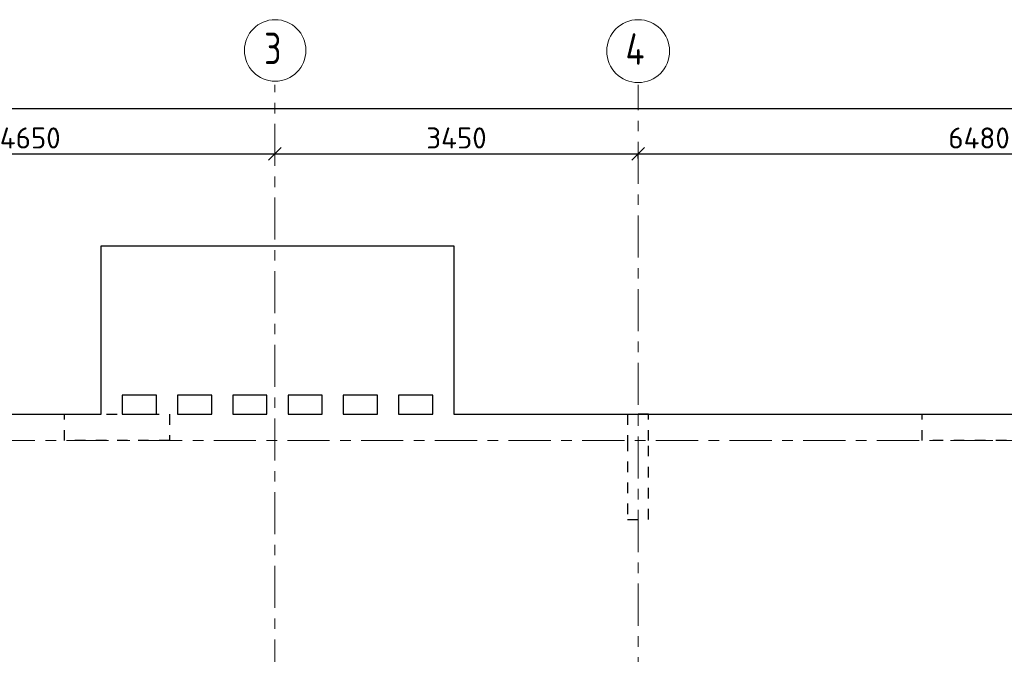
# Model space of a CAD drawing. Header units: metres. Extents: x -38 to 93, y -15 to 21.
# Tile 24 of 194: x 6.72 to 16.08, y 14.37 to 20.4. Entities that reach past the tile are written whole.
import ezdxf

# ---------------------------------------------------------------- set-up
doc = ezdxf.new("R2010")
doc.units = ezdxf.units.M
doc.header["$PDMODE"] = 65
for name, pattern in [('______11', [0.5, 0.4, -0.05, 0, -0.05]), ('______2', [0.0405, 0.03, -0.0105]), ('______5', [1.1, 0.8, -0.1, 0.1, -0.1])]:
    doc.linetypes.add(name, pattern=pattern)
for name, color, linetype, lineweight in [('XR$2$Осевая линия (1)', 7, '______5', 13), ('XR$2$Размерная линия (1)', 7, 'Continuous', 13), ('XR$4$Перекрытие (1)', 7, 'Continuous', 35)]:
    doc.layers.add(name, color=color, linetype=linetype, lineweight=lineweight)
doc.layers.add('XR$6$Стена_ бетон несущ.', color=7, linetype='Continuous', lineweight=70, true_color=0xb4b496)
doc.styles.add('ISOCPEUR', font='txt')
doc.dimstyles.new('DIMSTYLE_3', dxfattribs={"dimtxt": 0.2, "dimasz": 0.2, "dimexe": 0, "dimexo": 0, "dimgap": 0.1, "dimtad": 2, "dimdec": 0, "dimlfac": 1000, "dimrnd": 5, "dimzin": 12, "dimdsep": 46, "dimtxsty": 'ISOCPEUR', "dimblk1": 'ALL_ML_STRICH', "dimblk2": 'ALL_ML_STRICH', "dimsah": 1, "dimcen": 0, "dimclrd": 7, "dimclre": 256, "dimclrt": 7, "dimadec": 0, "dimazin": 0, "dimtfac": 1, "dimtdec": 0, "dimtix": 1, "dimtmove": 2, "dimatfit": 3, "dimfxl": 0, "dimtzin": 0, "dimlwd": 0, "dimlwe": -3, "dimarcsym": 0})

# ---------------------------------------------------------------- blocks, each defined once
blk = doc.blocks.new('ALL_ML_STRICH')
at = {"color": 0, "linetype": 'ByBlock', "lineweight": -2}
for p, q in [((0, -0.5), (0, 0.5)), ((-1, 0), (0.5, 0)), ((-0.3, -0.3), (0.3, 0.3))]:
    blk.add_line(p, q, dxfattribs=at)
blk = doc.blocks.new('*D11')
at = {"layer": 'DEFPOINTS', "color": 7, "linetype": 'Continuous', "lineweight": 13, "transparency": 33554687}
for p in [(0.5, 19.5574), (0.5, 19.3768), (61.6, 17.1197)]:
    blk.add_point(p, dxfattribs=at)
at = {"layer": 'XR$2$Размерная линия (1)', "color": 9, "linetype": 'Continuous', "lineweight": -2, "true_color": 0xc7c7c7, "transparency": 33554687}
for p, q in [((0.5, 19.3568), (0.5, 19.5574)), ((61.6, 17.1397), (61.6, 19.5574))]:
    blk.add_line(p, q, dxfattribs=at)
at = {"layer": 'XR$2$Размерная линия (1)', "color": 7, "linetype": 'Continuous', "lineweight": -2, "transparency": 33554687}
blk.add_line((0.5, 19.5574), (61.6, 19.5574), dxfattribs=at)
at = {"layer": 'XR$2$Размерная линия (1)', "color": 7, "linetype": 'Continuous', "lineweight": 13, "transparency": 33554687, "xscale": 0.2, "yscale": 0.2, "zscale": 0.2, "rotation": 180}
blk.add_blockref('ALL_ML_STRICH', (0.5, 19.5574), dxfattribs=at)
at = {"layer": 'XR$2$Размерная линия (1)', "color": 7, "linetype": 'Continuous', "lineweight": 13, "transparency": 33554687, "xscale": 0.2, "yscale": 0.2, "zscale": 0.2}
blk.add_blockref('ALL_ML_STRICH', (61.6, 19.5574), dxfattribs=at)
at = {"layer": 'XR$2$Размерная линия (1)', "color": 7, "linetype": 'Continuous', "lineweight": 13, "transparency": 33554687, "insert": (31.1, 19.7074), "char_height": 0.2, "width": 1, "attachment_point": 5, "style": 'ISOCPEUR'}
blk.add_mtext('\\A1;{61100}', dxfattribs=at)
blk = doc.blocks.new('*D27')
at = {"layer": 'DEFPOINTS', "color": 7, "linetype": 'Continuous', "lineweight": 13, "transparency": 33554687}
for p in [(4.5, 19.1912), (4.5, 19.1261), (9.15, 19.1262)]:
    blk.add_point(p, dxfattribs=at)
at = {"layer": 'XR$2$Размерная линия (1)', "color": 9, "linetype": 'Continuous', "lineweight": -2, "true_color": 0xc7c7c7, "transparency": 33554687}
for p, q in [((4.5, 19.1712), (4.5, 19.1261)), ((9.15, 19.1261), (9.15, 19.1261))]:
    blk.add_line(p, q, dxfattribs=at)
at = {"layer": 'XR$2$Размерная линия (1)', "color": 7, "linetype": 'Continuous', "lineweight": -2, "transparency": 33554687}
blk.add_line((4.5, 19.1261), (9.15, 19.1261), dxfattribs=at)
at = {"layer": 'XR$2$Размерная линия (1)', "color": 7, "linetype": 'Continuous', "lineweight": 13, "transparency": 33554687, "xscale": 0.2, "yscale": 0.2, "zscale": 0.2, "rotation": 180}
blk.add_blockref('ALL_ML_STRICH', (4.5, 19.1261), dxfattribs=at)
at = {"layer": 'XR$2$Размерная линия (1)', "color": 7, "linetype": 'Continuous', "lineweight": 13, "transparency": 33554687, "xscale": 0.2, "yscale": 0.2, "zscale": 0.2}
blk.add_blockref('ALL_ML_STRICH', (9.15, 19.1261), dxfattribs=at)
at = {"layer": 'XR$2$Размерная линия (1)', "color": 7, "linetype": 'Continuous', "lineweight": 13, "transparency": 33554687, "insert": (6.825, 19.2761), "char_height": 0.2, "width": 0.8, "attachment_point": 5, "style": 'ISOCPEUR'}
blk.add_mtext('\\A1;{4650}', dxfattribs=at)
blk = doc.blocks.new('*D28')
at = {"layer": 'DEFPOINTS', "color": 7, "linetype": 'Continuous', "lineweight": 13, "transparency": 33554687}
for p in [(9.15, 19.1262), (9.15, 19.1261), (12.6, 19.0612)]:
    blk.add_point(p, dxfattribs=at)
at = {"layer": 'XR$2$Размерная линия (1)', "color": 9, "linetype": 'Continuous', "lineweight": -2, "true_color": 0xc7c7c7, "transparency": 33554687}
for p, q in [((9.15, 19.1261), (9.15, 19.1261)), ((12.6, 19.0812), (12.6, 19.1261))]:
    blk.add_line(p, q, dxfattribs=at)
at = {"layer": 'XR$2$Размерная линия (1)', "color": 7, "linetype": 'Continuous', "lineweight": -2, "transparency": 33554687}
blk.add_line((9.15, 19.1261), (12.6, 19.1261), dxfattribs=at)
at = {"layer": 'XR$2$Размерная линия (1)', "color": 7, "linetype": 'Continuous', "lineweight": 13, "transparency": 33554687, "xscale": 0.2, "yscale": 0.2, "zscale": 0.2, "rotation": 180}
blk.add_blockref('ALL_ML_STRICH', (9.15, 19.1261), dxfattribs=at)
at = {"layer": 'XR$2$Размерная линия (1)', "color": 7, "linetype": 'Continuous', "lineweight": 13, "transparency": 33554687, "xscale": 0.2, "yscale": 0.2, "zscale": 0.2}
blk.add_blockref('ALL_ML_STRICH', (12.6, 19.1261), dxfattribs=at)
at = {"layer": 'XR$2$Размерная линия (1)', "color": 7, "linetype": 'Continuous', "lineweight": 13, "transparency": 33554687, "insert": (10.875, 19.2761), "char_height": 0.2, "width": 0.8, "attachment_point": 5, "style": 'ISOCPEUR'}
blk.add_mtext('\\A1;{3450}', dxfattribs=at)
blk = doc.blocks.new('*D29')
at = {"layer": 'DEFPOINTS', "color": 7, "linetype": 'Continuous', "lineweight": 13, "transparency": 33554687}
for p in [(19.08, 19.4874), (12.6, 19.1261), (12.6, 19.0612)]:
    blk.add_point(p, dxfattribs=at)
at = {"layer": 'XR$2$Размерная линия (1)', "color": 9, "linetype": 'Continuous', "lineweight": -2, "true_color": 0xc7c7c7, "transparency": 33554687}
for p, q in [((19.08, 19.4674), (19.08, 19.1261)), ((12.6, 19.0812), (12.6, 19.1261))]:
    blk.add_line(p, q, dxfattribs=at)
at = {"layer": 'XR$2$Размерная линия (1)', "color": 7, "linetype": 'Continuous', "lineweight": -2, "transparency": 33554687}
blk.add_line((12.6, 19.1261), (19.08, 19.1261), dxfattribs=at)
at = {"layer": 'XR$2$Размерная линия (1)', "color": 7, "linetype": 'Continuous', "lineweight": 13, "transparency": 33554687, "xscale": 0.2, "yscale": 0.2, "zscale": 0.2, "rotation": 180}
blk.add_blockref('ALL_ML_STRICH', (12.6, 19.1261), dxfattribs=at)
at = {"layer": 'XR$2$Размерная линия (1)', "color": 7, "linetype": 'Continuous', "lineweight": 13, "transparency": 33554687, "xscale": 0.2, "yscale": 0.2, "zscale": 0.2}
blk.add_blockref('ALL_ML_STRICH', (19.08, 19.1261), dxfattribs=at)
at = {"layer": 'XR$2$Размерная линия (1)', "color": 7, "linetype": 'Continuous', "lineweight": 13, "transparency": 33554687, "insert": (15.84, 19.2761), "char_height": 0.2, "width": 0.8, "attachment_point": 5, "style": 'ISOCPEUR'}
blk.add_mtext('\\A1;{6480}', dxfattribs=at)

msp = doc.modelspace()

# ---------------------------------------------------------------- linework, layer by layer
at = {"layer": 'XR$2$Осевая линия (1)', "color": 253, "linetype": '______11', "lineweight": 13, "true_color": 0xa0a0a0, "transparency": 33554687}
for p, q in [((9.15, -3.39), (9.15, 19.78)), ((12.6, 8.34), (12.6, 19.78)), ((-2.63, 16.4), (62.6, 16.4))]:
    msp.add_line(p, q, dxfattribs=at)
at = {"layer": 'XR$2$Осевая линия (1)', "color": 7, "linetype": 'Continuous', "lineweight": 13, "transparency": 33554687}
for centre, radius in [((9.1524, 20.1081), 0.2924), ((12.6013, 20.1017), 0.2988)]:
    msp.add_circle(centre, radius, dxfattribs=at)
at = {"layer": 'XR$4$Перекрытие (1)', "color": 7, "linetype": 'Continuous', "lineweight": 25, "transparency": 33554687}
for p, q in [((7.4996, 16.8302), (7.4996, 18.2502)), ((7.4996, 18.2502), (10.8496, 18.2502)), ((10.8496, 18.2502), (10.8496, 16.8302)), ((7.4996, 16.6502), (7.4996, 16.8302)), ((8.0246, 16.8302), (7.6996, 16.8302)), ((7.6996, 16.8302), (7.6996, 16.6502)), ((8.0246, 16.6502), (8.0246, 16.8302)), ((8.5496, 16.8302), (8.2246, 16.8302)), ((8.2246, 16.8302), (8.2246, 16.6502)), ((8.5496, 16.6502), (8.5496, 16.8302)), ((8.7496, 16.8302), (8.7496, 16.6502)), ((9.0746, 16.8302), (8.7496, 16.8302)), ((9.0746, 16.6502), (9.0746, 16.8302)), ((9.5996, 16.8302), (9.2746, 16.8302)), ((9.2746, 16.8302), (9.2746, 16.6502)), ((9.5996, 16.6502), (9.5996, 16.8302)), ((9.7996, 16.8302), (9.7996, 16.6502)), ((10.1246, 16.8302), (9.7996, 16.8302)), ((10.1246, 16.6502), (10.1246, 16.8302)), ((10.3246, 16.8302), (10.3246, 16.6502)), ((10.6496, 16.8302), (10.3246, 16.8302)), ((10.6496, 16.6502), (10.6496, 16.8302)), ((10.8496, 16.8302), (10.8496, 16.6502)), ((0.25, 16.6502), (7.4996, 16.6502)), ((7.6996, 16.6502), (8.0246, 16.6502)), ((8.2246, 16.6502), (8.5496, 16.6502)), ((8.7496, 16.6502), (9.0746, 16.6502)), ((9.2746, 16.6502), (9.5996, 16.6502)), ((9.7996, 16.6502), (10.1246, 16.6502)), ((10.3246, 16.6502), (10.6496, 16.6502)), ((10.8496, 16.6502), (19.08, 16.6502))]:
    msp.add_line(p, q, dxfattribs=at)
at = {"layer": 'XR$6$Стена_ бетон несущ.', "color": 253, "linetype": '______2', "lineweight": -3, "true_color": 0xa0a0a0, "transparency": 33554687}
for p, q in [((12.5, 16.65), (12.5, 16.4)), ((12.7, 16.65), (12.5, 16.65)), ((12.7, 16.4), (12.7, 16.65)), ((12.5, 16.4), (12.5, 15.65)), ((12.7, 15.65), (12.7, 16.4)), ((12.5, 15.65), (12.5, 15.65)), ((12.5, 15.65), (12.7, 15.65))]:
    msp.add_line(p, q, dxfattribs=at)
for points in [[(7.1499, 16.65), (8.1499, 16.65), (8.1499, 16.4), (7.1499, 16.4), (7.1499, 16.65)], [(15.3, 16.65), (16.3, 16.65), (16.3, 16.4), (15.3, 16.4), (15.3, 16.65)]]:
    msp.add_lwpolyline(points, close=True, dxfattribs=at)

# ---------------------------------------------------------------- texts
at = {"layer": 'XR$2$Осевая линия (1)', "color": 7, "linetype": 'Continuous', "lineweight": 13, "transparency": 33554687, "char_height": 0.3, "attachment_point": 7, "style": 'ISOCPEUR'}
for s, insert, width in [('\\W0.78;3', (9.0474, 19.9776), 0.326407), ('\\W0.80;4', (12.4813, 19.9712), 0.359833)]:
    msp.add_mtext(s, dxfattribs=dict(at, insert=insert, width=width))

# ---------------------------------------------------------------- dimensions: what is measured, and where the dimension line sits
at = {"layer": 'XR$2$Размерная линия (1)', "color": 7, "linetype": 'Continuous', "lineweight": 13, "transparency": 33554687}
for base, p1, p2, picture, middle in [((61.6, 19.5574), (0.5, 19.3568), (61.6, 17.1397), '*D11', (31.1, 19.7074)), ((19.08, 19.1261), (12.6, 19.0812), (19.08, 19.4674), '*D29', (15.84, 19.2761)), ((9.15, 19.1261), (4.5, 19.1712), (9.15, 19.1261), '*D27', (6.825, 19.2761)), ((12.6, 19.1261), (9.15, 19.1261), (12.6, 19.0812), '*D28', (10.875, 19.2761))]:
    dim = msp.add_linear_dim(base=base, p1=p1, p2=p2, dimstyle='DIMSTYLE_3', override={"dimpost": '<>', "dimclrd": 7, "dimclre": 9, "dimclrt": 7, "dimlwd": 0, "dimlwe": 65533}, dxfattribs=at)
    dim.commit()
    dim.dimension.update_dxf_attribs({"geometry": picture, "text_midpoint": middle, "dimtype": 160})

doc.saveas('drawing.dxf')
